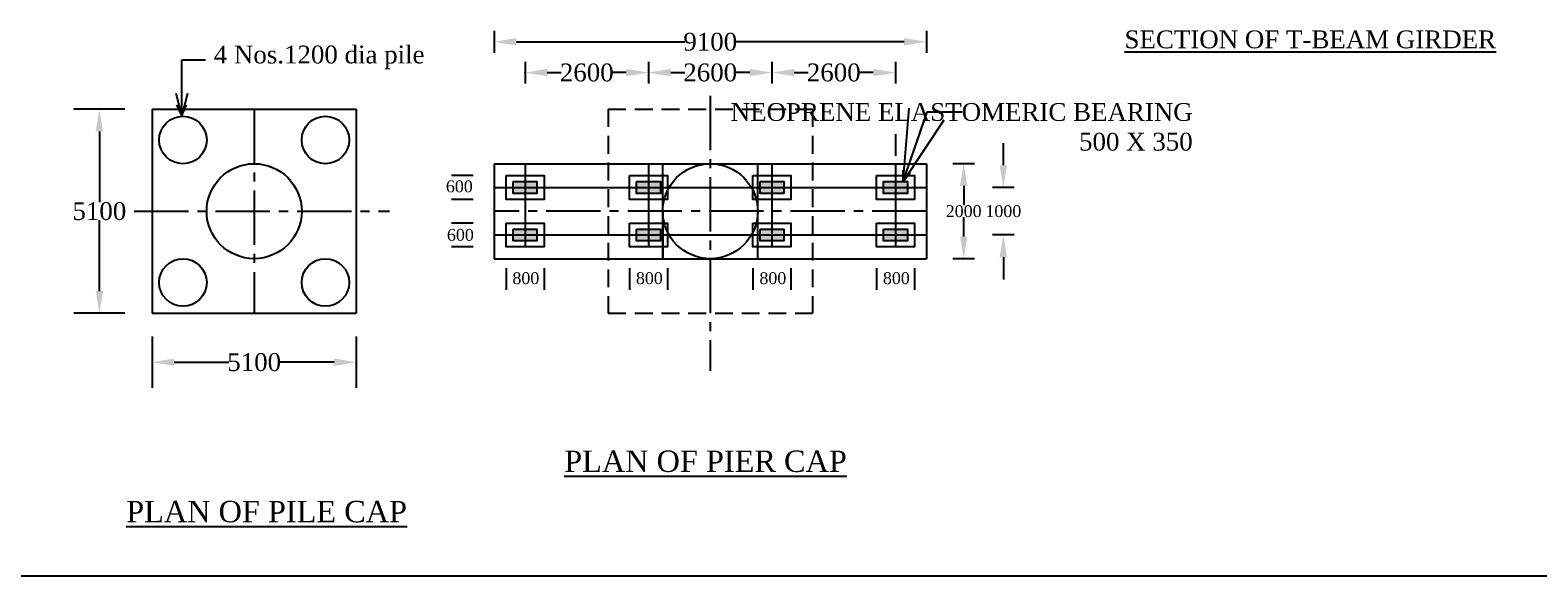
# Model space of a CAD drawing. Header units: millimetres. Extents: x -20950785 to 389010297, y -11535949 to 14056629.
# Tile 9 of 256: x 8031777 to 8095242, y -1181503 to -1158527. Entities that reach past the tile are written whole.
import ezdxf

# ---------------------------------------------------------------- set-up
doc = ezdxf.new("R2010")
doc.units = ezdxf.units.MM
doc.header["$LTSCALE"] = 60
doc.header["$MEASUREMENT"] = 0
doc.linetypes.add('CENTER2', pattern=[28.575, 19.05, -3.175, 3.175, -3.175])
doc.linetypes.add('HIDDEN', pattern=[0.375, 0.25, -0.125])
doc.layers.add('TEXT', color=7, linetype='Continuous')
doc.dimstyles.get("Standard").update_dxf_attribs({"dimtxt": 400, "dimasz": 215, "dimexe": 0.18, "dimexo": 0.0625, "dimgap": 0.09, "dimtad": 0, "dimtih": 1, "dimtoh": 1, "dimdec": 0, "dimzin": 4, "dimdsep": 46, "dimtxsty": 'Standard', "dimblk": 'OPEN90', "dimcen": 0, "dimadec": 0, "dimazin": 1, "dimtfac": 1, "dimtdec": 0, "dimtix": 1, "dimtofl": 0, "dimtmove": 0, "dimatfit": 3, "dimldrblk": 'OPEN30', "dimfxl": 1, "dimtolj": 1, "dimtzin": 0, "dimarcsym": 0})

# ---------------------------------------------------------------- blocks, each defined once
blk = doc.blocks.new('*D268')
at = {"color": 0, "linetype": 'Continuous', "lineweight": -2, "transparency": 16777216}
for p, q in [((8071075, -1164152), (8071075, -1164152)), ((8071074, -1165087), (8071074, -1165897)), ((8071074, -1167216), (8071074, -1166406)), ((8071075, -1168151), (8071075, -1168151))]:
    blk.add_line(p, q, dxfattribs=at)
for points in [[(8070919, -1165087), (8071230, -1165087), (8071074, -1164152)], [(8070919, -1167216), (8071230, -1167216), (8071074, -1168151)]]:
    blk.add_solid(points, dxfattribs=at)
at = {"layer": 'Defpoints', "color": 0, "linetype": 'Continuous', "lineweight": -2, "transparency": 16777216}
for p in [(8071074, -1164152), (8071074, -1168151), (8071074, -1168151)]:
    blk.add_point(p, dxfattribs=at)
at = {"color": 0, "linetype": 'Continuous', "transparency": 16777216, "insert": (8071074, -1166151), "char_height": 500, "attachment_point": 5}
blk.add_mtext('\\A1;{\\fTimes New Roman|b0|i0|c0|p18;2000}', dxfattribs=at)
blk = doc.blocks.new('*D269')
at = {"color": 0, "linetype": 'Continuous', "lineweight": -2, "transparency": 16777216}
for p, q in [((8072743, -1164217), (8072743, -1163282)), ((8072743, -1165152), (8072743, -1165152)), ((8072743, -1167151), (8072743, -1167151)), ((8072743, -1168086), (8072743, -1169021))]:
    blk.add_line(p, q, dxfattribs=at)
for points in [[(8072587, -1164217), (8072899, -1164217), (8072743, -1165152)], [(8072587, -1168086), (8072899, -1168086), (8072743, -1167151)]]:
    blk.add_solid(points, dxfattribs=at)
at = {"layer": 'Defpoints', "color": 0, "linetype": 'Continuous', "lineweight": -2, "transparency": 16777216}
for p in [(8072743, -1165152), (8072743, -1167151), (8072743, -1167151)]:
    blk.add_point(p, dxfattribs=at)
at = {"color": 0, "linetype": 'Continuous', "transparency": 16777216, "insert": (8072743, -1166151), "char_height": 500, "attachment_point": 5}
blk.add_mtext('\\A1;{\\fTimes New Roman|b0|i0|c0|p18;1000}', dxfattribs=at)
blk = doc.blocks.new('*D270')
at = {"color": 0, "linetype": 'Continuous', "lineweight": -2, "transparency": 16777216}
for p, q in [((8052607, -1160296), (8052607, -1160313)), ((8053542, -1160313), (8054131, -1160313)), ((8056871, -1160313), (8056283, -1160313)), ((8057806, -1160313), (8057806, -1160313))]:
    blk.add_line(p, q, dxfattribs=at)
for points in [[(8053542, -1160157), (8053542, -1160469), (8052607, -1160313)], [(8056871, -1160157), (8056871, -1160469), (8057806, -1160313)]]:
    blk.add_solid(points, dxfattribs=at)
at = {"layer": 'Defpoints', "color": 0, "linetype": 'Continuous', "lineweight": -2, "transparency": 16777216}
for p in [(8052607, -1160296), (8052607, -1160313), (8057806, -1160313)]:
    blk.add_point(p, dxfattribs=at)
at = {"color": 0, "linetype": 'Continuous', "transparency": 16777216, "insert": (8055207, -1160313), "char_height": 500, "attachment_point": 5}
blk.add_mtext('\\A1;{\\fTimes New Roman|b0|i0|c0|p18;\\H1.5x;2600}', dxfattribs=at)
blk = doc.blocks.new('*D271')
at = {"color": 0, "linetype": 'Continuous', "lineweight": -2, "transparency": 16777216}
for p, q in [((8057806, -1160296), (8057806, -1160313)), ((8058741, -1160313), (8059329, -1160313)), ((8062069, -1160313), (8061481, -1160313)), ((8063004, -1160313), (8063004, -1160313))]:
    blk.add_line(p, q, dxfattribs=at)
for points in [[(8058741, -1160157), (8058741, -1160469), (8057806, -1160313)], [(8062069, -1160157), (8062069, -1160469), (8063004, -1160313)]]:
    blk.add_solid(points, dxfattribs=at)
at = {"layer": 'Defpoints', "color": 0, "linetype": 'Continuous', "lineweight": -2, "transparency": 16777216}
for p in [(8057806, -1160296), (8057806, -1160313), (8063004, -1160313)]:
    blk.add_point(p, dxfattribs=at)
at = {"color": 0, "linetype": 'Continuous', "transparency": 16777216, "insert": (8060405, -1160313), "char_height": 500, "attachment_point": 5}
blk.add_mtext('\\A1;{\\fTimes New Roman|b0|i0|c0|p18;\\H1.5x;2600}', dxfattribs=at)
blk = doc.blocks.new('*D272')
at = {"color": 0, "linetype": 'Continuous', "lineweight": -2, "transparency": 16777216}
for p, q in [((8063004, -1160296), (8063004, -1160313)), ((8063939, -1160313), (8064528, -1160313)), ((8067268, -1160313), (8066679, -1160313)), ((8068203, -1160313), (8068203, -1160313))]:
    blk.add_line(p, q, dxfattribs=at)
for points in [[(8063939, -1160157), (8063939, -1160469), (8063004, -1160313)], [(8067268, -1160157), (8067268, -1160469), (8068203, -1160313)]]:
    blk.add_solid(points, dxfattribs=at)
at = {"layer": 'Defpoints', "color": 0, "linetype": 'Continuous', "lineweight": -2, "transparency": 16777216}
for p in [(8063004, -1160296), (8063004, -1160313), (8068203, -1160313)]:
    blk.add_point(p, dxfattribs=at)
at = {"color": 0, "linetype": 'Continuous', "transparency": 16777216, "insert": (8065604, -1160313), "char_height": 500, "attachment_point": 5}
blk.add_mtext('\\A1;{\\fTimes New Roman|b0|i0|c0|p18;\\H1.5x;2600}', dxfattribs=at)
blk = doc.blocks.new('*D273')
at = {"color": 0, "linetype": 'Continuous', "lineweight": -2, "transparency": 16777216}
for p, q in [((8051308, -1159002), (8051308, -1159019)), ((8052243, -1159019), (8059339, -1159019)), ((8068567, -1159019), (8061471, -1159019)), ((8069502, -1159019), (8069502, -1159019))]:
    blk.add_line(p, q, dxfattribs=at)
for points in [[(8052243, -1158863), (8052243, -1159174), (8051308, -1159019)], [(8068567, -1158863), (8068567, -1159174), (8069502, -1159019)]]:
    blk.add_solid(points, dxfattribs=at)
at = {"layer": 'Defpoints', "color": 0, "linetype": 'Continuous', "lineweight": -2, "transparency": 16777216}
for p in [(8051308, -1159002), (8051308, -1159019), (8069502, -1159019)]:
    blk.add_point(p, dxfattribs=at)
at = {"color": 0, "linetype": 'Continuous', "transparency": 16777216, "insert": (8060405, -1159019), "char_height": 500, "attachment_point": 5}
blk.add_mtext('\\A1;{\\fTimes New Roman|b0|i0|c0|p18;\\H1.5x;9100}', dxfattribs=at)
blk = doc.blocks.new('*D275')
at = {"color": 0, "linetype": 'Continuous', "lineweight": -2, "transparency": 16777216}
for p, q in [((8034690, -1161853), (8034690, -1161853)), ((8034690, -1162788), (8034690, -1165770)), ((8034690, -1169515), (8034690, -1166533)), ((8034690, -1170450), (8034690, -1170450))]:
    blk.add_line(p, q, dxfattribs=at)
for points in [[(8034534, -1162788), (8034846, -1162788), (8034690, -1161853)], [(8034534, -1169515), (8034846, -1169515), (8034690, -1170450)]]:
    blk.add_solid(points, dxfattribs=at)
at = {"layer": 'Defpoints', "color": 0, "linetype": 'Continuous', "lineweight": -2, "transparency": 16777216}
for p in [(8034690, -1161853), (8034690, -1170450), (8034690, -1170450)]:
    blk.add_point(p, dxfattribs=at)
at = {"color": 0, "linetype": 'Continuous', "transparency": 16777216, "insert": (8034690, -1166151), "char_height": 500, "attachment_point": 5}
blk.add_mtext('\\A1;{\\fTimes New Roman|b0|i0|c0|p18;\\H1.5x;5100}', dxfattribs=at)
blk = doc.blocks.new('*D276')
at = {"color": 0, "linetype": 'Continuous', "lineweight": -2, "transparency": 16777216}
for p, q in [((8036908, -1172492), (8036908, -1172509)), ((8037843, -1172509), (8040146, -1172509)), ((8044571, -1172509), (8042268, -1172509)), ((8045506, -1172509), (8045506, -1172509))]:
    blk.add_line(p, q, dxfattribs=at)
for points in [[(8037843, -1172353), (8037843, -1172665), (8036908, -1172509)], [(8044571, -1172353), (8044571, -1172665), (8045506, -1172509)]]:
    blk.add_solid(points, dxfattribs=at)
at = {"layer": 'Defpoints', "color": 0, "linetype": 'Continuous', "lineweight": -2, "transparency": 16777216}
for p in [(8036908, -1172492), (8036908, -1172509), (8045506, -1172509)]:
    blk.add_point(p, dxfattribs=at)
at = {"color": 0, "linetype": 'Continuous', "transparency": 16777216, "insert": (8041207, -1172509), "char_height": 500, "attachment_point": 5}
blk.add_mtext('\\A1;{\\fTimes New Roman|b0|i0|c0|p18;\\H1.5x;5100}', dxfattribs=at)

msp = doc.modelspace()

# ---------------------------------------------------------------- hatches: boundary and pattern name
at = {"linetype": 'Continuous'}
h = msp.add_hatch(color=256, dxfattribs=at)
h.dxf.hatch_style = 1
h.paths.add_polyline_path([(8052607.5, -1164901.63), (8052107.65, -1164901.63), (8052107.65, -1165151.56), (8052607.5, -1165151.56)])
h.paths.add_polyline_path([(8053107.35, -1164901.63), (8052607.5, -1164901.63), (8052607.5, -1165151.56), (8053107.35, -1165151.56)])
h.paths.add_polyline_path([(8053107.35, -1165151.56), (8052607.5, -1165151.56), (8052607.5, -1165401.48), (8053107.35, -1165401.48)])
h.paths.add_polyline_path([(8052607.5, -1165151.56), (8052107.65, -1165151.56), (8052107.65, -1165401.48), (8052607.5, -1165401.48)])
h = msp.add_hatch(color=256, dxfattribs=at)
h.dxf.hatch_style = 1
h.paths.add_polyline_path([(8057805.93, -1164901.63), (8057306.08, -1164901.63), (8057306.08, -1165151.56), (8057805.93, -1165151.56)])
h.paths.add_polyline_path([(8058305.78, -1164901.63), (8057805.93, -1164901.63), (8057805.93, -1165151.56), (8058305.78, -1165151.56)])
h.paths.add_polyline_path([(8058305.78, -1165151.56), (8057805.93, -1165151.56), (8057805.93, -1165401.48), (8058305.78, -1165401.48)])
h.paths.add_polyline_path([(8057805.93, -1165151.56), (8057306.08, -1165151.56), (8057306.08, -1165401.48), (8057805.93, -1165401.48)])
h = msp.add_hatch(color=256, dxfattribs=at)
h.dxf.hatch_style = 1
h.paths.add_polyline_path([(8063004.36, -1164901.63), (8062504.51, -1164901.63), (8062504.51, -1165151.56), (8063004.36, -1165151.56)])
h.paths.add_polyline_path([(8063504.2, -1164901.63), (8063004.36, -1164901.63), (8063004.36, -1165151.56), (8063504.2, -1165151.56)])
h.paths.add_polyline_path([(8063504.2, -1165151.56), (8063004.36, -1165151.56), (8063004.36, -1165401.48), (8063504.2, -1165401.48)])
h.paths.add_polyline_path([(8063004.36, -1165151.56), (8062504.51, -1165151.56), (8062504.51, -1165401.48), (8063004.36, -1165401.48)])
h = msp.add_hatch(color=256, dxfattribs=at)
h.dxf.hatch_style = 1
h.paths.add_polyline_path([(8068202.78, -1164901.63), (8067702.93, -1164901.63), (8067702.93, -1165151.56), (8068202.78, -1165151.56)])
h.paths.add_polyline_path([(8068702.63, -1164901.63), (8068202.78, -1164901.63), (8068202.78, -1165151.56), (8068702.63, -1165151.56)])
h.paths.add_polyline_path([(8068702.63, -1165151.56), (8068202.78, -1165151.56), (8068202.78, -1165401.48), (8068702.63, -1165401.48)])
h.paths.add_polyline_path([(8068202.78, -1165151.56), (8067702.93, -1165151.56), (8067702.93, -1165401.48), (8068202.78, -1165401.48)])
h = msp.add_hatch(color=256, dxfattribs=at)
h.dxf.hatch_style = 1
h.paths.add_polyline_path([(8052607.5, -1166901.03), (8052107.65, -1166901.03), (8052107.65, -1167150.95), (8052607.5, -1167150.95)])
h.paths.add_polyline_path([(8053107.35, -1166901.03), (8052607.5, -1166901.03), (8052607.5, -1167150.95), (8053107.35, -1167150.95)])
h.paths.add_polyline_path([(8053107.35, -1167150.95), (8052607.5, -1167150.95), (8052607.5, -1167400.88), (8053107.35, -1167400.88)])
h.paths.add_polyline_path([(8052607.5, -1167150.95), (8052107.65, -1167150.95), (8052107.65, -1167400.88), (8052607.5, -1167400.88)])
h = msp.add_hatch(color=256, dxfattribs=at)
h.dxf.hatch_style = 1
h.paths.add_polyline_path([(8057805.93, -1166901.03), (8057306.08, -1166901.03), (8057306.08, -1167150.95), (8057805.93, -1167150.95)])
h.paths.add_polyline_path([(8058305.78, -1166901.03), (8057805.93, -1166901.03), (8057805.93, -1167150.95), (8058305.78, -1167150.95)])
h.paths.add_polyline_path([(8058305.78, -1167150.95), (8057805.93, -1167150.95), (8057805.93, -1167400.88), (8058305.78, -1167400.88)])
h.paths.add_polyline_path([(8057805.93, -1167150.95), (8057306.08, -1167150.95), (8057306.08, -1167400.88), (8057805.93, -1167400.88)])
h = msp.add_hatch(color=256, dxfattribs=at)
h.dxf.hatch_style = 1
h.paths.add_polyline_path([(8063004.36, -1166901.03), (8062504.51, -1166901.03), (8062504.51, -1167150.95), (8063004.36, -1167150.95)])
h.paths.add_polyline_path([(8063504.2, -1166901.03), (8063004.36, -1166901.03), (8063004.36, -1167150.95), (8063504.2, -1167150.95)])
h.paths.add_polyline_path([(8063504.2, -1167150.95), (8063004.36, -1167150.95), (8063004.36, -1167400.88), (8063504.2, -1167400.88)])
h.paths.add_polyline_path([(8063004.36, -1167150.95), (8062504.51, -1167150.95), (8062504.51, -1167400.88), (8063004.36, -1167400.88)])
h = msp.add_hatch(color=256, dxfattribs=at)
h.dxf.hatch_style = 1
h.paths.add_polyline_path([(8068202.78, -1166901.03), (8067702.93, -1166901.03), (8067702.93, -1167150.95), (8068202.78, -1167150.95)])
h.paths.add_polyline_path([(8068702.63, -1166901.03), (8068202.78, -1166901.03), (8068202.78, -1167150.95), (8068702.63, -1167150.95)])
h.paths.add_polyline_path([(8068702.63, -1167150.95), (8068202.78, -1167150.95), (8068202.78, -1167400.88), (8068702.63, -1167400.88)])
h.paths.add_polyline_path([(8068202.78, -1167150.95), (8067702.93, -1167150.95), (8067702.93, -1167400.88), (8068202.78, -1167400.88)])

# ---------------------------------------------------------------- linework, layer by layer
for p, q in [((8051307.89, -1158561.41), (8051307.89, -1159476.28)), ((8069502.39, -1158561.41), (8069502.39, -1159476.28)), ((8052607.5, -1159855.7), (8052607.5, -1160770.56)), ((8057805.93, -1159855.7), (8057805.93, -1160770.56)), ((8063004.36, -1159855.7), (8063004.36, -1160770.56)), ((8068202.78, -1159855.7), (8068202.78, -1160770.56)), ((8035767.49, -1161852.56), (8033612.4, -1161852.56)), ((8036908.15, -1161852.56), (8036908.15, -1170449.96)), ((8036908.15, -1161852.56), (8045505.55, -1161852.56)), ((8045505.55, -1161852.56), (8045505.55, -1170449.96)), ((8068202.78, -1162909.15), (8068202.78, -1163824.02)), ((8051307.89, -1164151.86), (8069502.39, -1164151.86)), ((8051307.89, -1164151.86), (8051307.89, -1168150.65)), ((8052607.5, -1164151.86), (8052607.5, -1167650.8)), ((8057805.93, -1164151.86), (8057805.93, -1167650.8)), ((8058405.75, -1168150.65), (8058405.75, -1164151.86)), ((8062404.54, -1168150.65), (8062404.54, -1164151.86)), ((8063004.36, -1164151.86), (8063004.36, -1167650.8)), ((8068202.78, -1164151.86), (8068202.78, -1167650.8)), ((8069502.39, -1164151.86), (8069502.39, -1168150.65)), ((8071531.89, -1164151.86), (8070617.02, -1164151.86)), ((8050423.89, -1164651.71), (8049509.02, -1164651.71)), ((8051307.89, -1165151.56), (8069502.39, -1165151.56)), ((8073200.71, -1165151.56), (8072285.84, -1165151.56)), ((8050423.89, -1165651.41), (8049509.02, -1165651.41)), ((8058405.75, -1166151.26), (8058405.75, -1168150.65)), ((8050423.89, -1166651.11), (8049509.02, -1166651.11)), ((8050423.89, -1167650.8), (8049509.02, -1167650.8)), ((8051307.89, -1167150.95), (8069502.39, -1167150.95)), ((8073200.71, -1167150.95), (8072285.84, -1167150.95)), ((8051307.89, -1168150.65), (8069502.39, -1168150.65)), ((8071531.89, -1168150.65), (8070617.02, -1168150.65)), ((8051807.74, -1168545.8), (8051807.74, -1169460.67)), ((8053407.26, -1168545.8), (8053407.26, -1169460.67)), ((8057006.17, -1168545.8), (8057006.17, -1169460.67)), ((8058605.69, -1168545.8), (8058605.69, -1169460.67)), ((8062204.6, -1168545.8), (8062204.6, -1169460.67)), ((8063804.11, -1168545.8), (8063804.11, -1169460.67)), ((8067403.02, -1168545.8), (8067403.02, -1169460.67)), ((8069002.54, -1168545.8), (8069002.54, -1169460.67)), ((8035767.49, -1170449.96), (8033612.4, -1170449.96)), ((8036908.15, -1170449.96), (8045505.55, -1170449.96)), ((8036908.15, -1171431.53), (8036908.15, -1173586.63)), ((8045505.55, -1171431.53), (8045505.55, -1173586.63)), ((7967119.97, -1181503.43), (8138623.68, -1181503.43))]:
    msp.add_line(p, q, dxfattribs=at)
at = {"linetype": 'CENTER2', "ltscale": 2}
for p, q in [((8060405.14, -1161292.86), (8060405.14, -1172874.9)), ((8041206.85, -1161852.56), (8041206.85, -1170449.96)), ((8036154.13, -1166151.26), (8046905.46, -1166151.26)), ((8069502.39, -1166151.26), (8051307.89, -1166151.26))]:
    msp.add_line(p, q, dxfattribs=at)
at = {"linetype": 'Continuous', "lineweight": -2, "ltscale": 2}
for p, q in [((8038159.02, -1162122.97), (8037954.16, -1161666.69)), ((8038159.02, -1162122.97), (8038363.88, -1161666.69)), ((8068530.93, -1164901.63), (8068530.93, -1164422.1)), ((8068530.93, -1164901.63), (8068825.91, -1164523.56))]:
    msp.add_line(p, q, dxfattribs=at)
at = {"linetype": 'HIDDEN', "ltscale": 50}
for p, q in [((8056106.44, -1161852.56), (8056106.44, -1170449.96)), ((8056106.44, -1161852.56), (8064703.84, -1161852.56)), ((8064703.84, -1161852.56), (8064703.84, -1170449.96)), ((8056106.44, -1170449.96), (8064703.84, -1170449.96))]:
    msp.add_line(p, q, dxfattribs=at)
at = {"linetype": 'Continuous'}
for points in [[(8051807.74, -1164651.71), (8053407.26, -1164651.71), (8053407.26, -1165651.41), (8051807.74, -1165651.41)], [(8052107.65, -1164901.63), (8053107.35, -1164901.63), (8053107.35, -1165401.48), (8052107.65, -1165401.48)], [(8057006.17, -1164651.71), (8058605.69, -1164651.71), (8058605.69, -1165651.41), (8057006.17, -1165651.41)], [(8057306.08, -1164901.63), (8058305.78, -1164901.63), (8058305.78, -1165401.48), (8057306.08, -1165401.48)], [(8062204.6, -1164651.71), (8063804.11, -1164651.71), (8063804.11, -1165651.41), (8062204.6, -1165651.41)], [(8062504.51, -1164901.63), (8063504.2, -1164901.63), (8063504.2, -1165401.48), (8062504.51, -1165401.48)], [(8067403.02, -1164651.71), (8069002.54, -1164651.71), (8069002.54, -1165651.41), (8067403.02, -1165651.41)], [(8067702.93, -1164901.63), (8068702.63, -1164901.63), (8068702.63, -1165401.48), (8067702.93, -1165401.48)], [(8051807.74, -1166651.11), (8053407.26, -1166651.11), (8053407.26, -1167650.8), (8051807.74, -1167650.8)], [(8052107.65, -1166901.03), (8053107.35, -1166901.03), (8053107.35, -1167400.88), (8052107.65, -1167400.88)], [(8057006.17, -1166651.11), (8058605.69, -1166651.11), (8058605.69, -1167650.8), (8057006.17, -1167650.8)], [(8057306.08, -1166901.03), (8058305.78, -1166901.03), (8058305.78, -1167400.88), (8057306.08, -1167400.88)], [(8062204.6, -1166651.11), (8063804.11, -1166651.11), (8063804.11, -1167650.8), (8062204.6, -1167650.8)], [(8062504.51, -1166901.03), (8063504.2, -1166901.03), (8063504.2, -1167400.88), (8062504.51, -1167400.88)], [(8067403.02, -1166651.11), (8069002.54, -1166651.11), (8069002.54, -1167650.8), (8067403.02, -1167650.8)], [(8067702.93, -1166901.03), (8068702.63, -1166901.03), (8068702.63, -1167400.88), (8067702.93, -1167400.88)]]:
    msp.add_lwpolyline(points, close=True, dxfattribs=at)
for centre in [(8038207.76, -1163152.16), (8044205.94, -1163152.16), (8038207.76, -1169150.35), (8044205.94, -1169150.35)]:
    msp.add_circle(centre, 999.7, dxfattribs=at)
at = {"linetype": 'Continuous', "ltscale": 2000}
msp.add_circle((8041206.85, -1166151.26), 1999.4, dxfattribs=at)
at = {"linetype": 'Continuous', "ltscale": 1000}
msp.add_circle((8060405.14, -1166151.26), 1999.4, dxfattribs=at)

# ---------------------------------------------------------------- texts
at = {"linetype": 'Continuous', "insert": (8077843.87, -1158540.05), "char_height": 780, "width": 19383.7853, "attachment_point": 1}
msp.add_mtext('{\\fTimes New Roman|b0|i0|c0|p18;\\H0.96154x;\\LSECTION OF T-BEAM GIRDER \\fTimes New Roman|b0|i1|c0|p18;  \\Ftxt|c0; }                   ', dxfattribs=at)
at = {"linetype": 'Continuous', "attachment_point": 4, "rotation": 0.0230157}
for s, insert, char_height in [('{\\fTimes New Roman|b0|i0|c0|p18;4 Nos.1200 dia pile}', (8039505.3, -1159676.78), 750), ('{\\fTimes New Roman|b0|i0|c0|p18;600}', (8049276.65, -1165108.32), 500), ('{\\fTimes New Roman|b0|i0|c0|p18;600}', (8049320.63, -1167151.17), 500), ('{\\fTimes New Roman|b0|i0|c0|p18;800}', (8052077.04, -1168973.32), 500), ('{\\fTimes New Roman|b0|i0|c0|p18;800}', (8057275.47, -1168973.32), 500), ('{\\fTimes New Roman|b0|i0|c0|p18;800}', (8062473.9, -1168973.32), 500), ('{\\fTimes New Roman|b0|i0|c0|p18;800}', (8067672.33, -1168973.32), 500)]:
    msp.add_mtext(s, dxfattribs=dict(at, insert=insert, char_height=char_height))
at = {"linetype": 'Continuous', "insert": (8080712.84, -1162604.01), "char_height": 750, "attachment_point": 6}
msp.add_mtext('{\\fTimes New Roman|b0|i0|c0|p18;NEOPRENE ELASTOMERIC BEARING\\P 500 X 350 }', dxfattribs=at)
at = {"layer": 'TEXT', "linetype": 'Continuous', "char_height": 900, "width": 15471.4634, "attachment_point": 1}
for s, insert in [('{\\fTimes New Roman|b0|i0|c0|p18;\\LPLAN OF PIER CAP}', (8054256.9, -1176227.91)), ('{\\fTimes New Roman|b0|i0|c0|p18;\\LPLAN OF PILE CAP}', (8035819.55, -1178347.12))]:
    msp.add_mtext(s, dxfattribs=dict(at, insert=insert))

# ---------------------------------------------------------------- dimensions: what is measured, and where the dimension line sits
at = {"linetype": 'Continuous'}
for base, p1, p2, text, picture, middle in [((8051307.89, -1159018.67), (8069502.39, -1159018.67), (8051307.89, -1159002.11), '{\\fTimes New Roman|b0|i0|c0|p18;\\H1.5x;9100}', '*D273', (8060405.14, -1159018.67)), ((8052607.5, -1160312.95), (8057805.93, -1160312.95), (8052607.5, -1160296.4), '{\\fTimes New Roman|b0|i0|c0|p18;\\H1.5x;2600}', '*D270', (8055206.71, -1160312.95)), ((8057805.93, -1160312.95), (8063004.36, -1160312.95), (8057805.93, -1160296.4), '{\\fTimes New Roman|b0|i0|c0|p18;\\H1.5x;2600}', '*D271', (8060405.14, -1160312.95)), ((8063004.36, -1160312.95), (8068202.78, -1160312.95), (8063004.36, -1160296.4), '{\\fTimes New Roman|b0|i0|c0|p18;\\H1.5x;2600}', '*D272', (8065603.57, -1160312.95)), ((8036908.15, -1172508.9), (8045505.55, -1172508.9), (8036908.15, -1172492.35), '{\\fTimes New Roman|b0|i0|c0|p18;\\H1.5x;5100}', '*D276', (8041206.85, -1172508.9))]:
    dim = msp.add_linear_dim(base=base, p1=p1, p2=p2, text=text, dimstyle='Standard', override={"dimtxt": 500, "dimasz": 935, "dimfxl": 300}, dxfattribs=at)
    dim.commit()
    dim.dimension.update_dxf_attribs({"geometry": picture, "text_midpoint": middle})
for base, p1, p2, angle, text, picture, middle in [((8034689.94, -1170449.96), (8034689.94, -1161852.56), (8034689.94, -1170449.96), 270, '{\\fTimes New Roman|b0|i0|c0|p18;\\H1.5x;5100}', '*D275', (8034689.94, -1166151.26)), ((8072743.27, -1167150.95), (8072743.27, -1165151.56), (8072743.27, -1167150.95), 90, '{\\fTimes New Roman|b0|i0|c0|p18;1000}', '*D269', (8072743.27, -1166151.26)), ((8071074.45, -1168150.65), (8071074.45, -1164151.86), (8071074.45, -1168150.65), 90, '{\\fTimes New Roman|b0|i0|c0|p18;2000}', '*D268', (8071074.45, -1166151.26))]:
    dim = msp.add_linear_dim(base=base, p1=p1, p2=p2, angle=angle, text=text, dimstyle='Standard', override={"dimtxt": 500, "dimasz": 935, "dimfxl": 300}, dxfattribs=at)
    dim.commit()
    dim.dimension.update_dxf_attribs({"geometry": picture, "text_midpoint": middle})

# ---------------------------------------------------------------- leaders
for points, override in [([(8038159.02, -1162122.97), (8038159.02, -1159771.19), (8039161.22, -1159771.19)], {"dimtxt": 500, "dimasz": 935, "dimfxl": 300}), ([(8068530.93, -1164901.63), (8069542.83, -1161959.7), (8071006.58, -1161959.7)], {"dimtxt": 500, "dimasz": 3000, "dimfxl": 300})]:
    msp.add_leader(points, dimstyle='Standard', override=override, dxfattribs=at)

doc.saveas('drawing.dxf')
